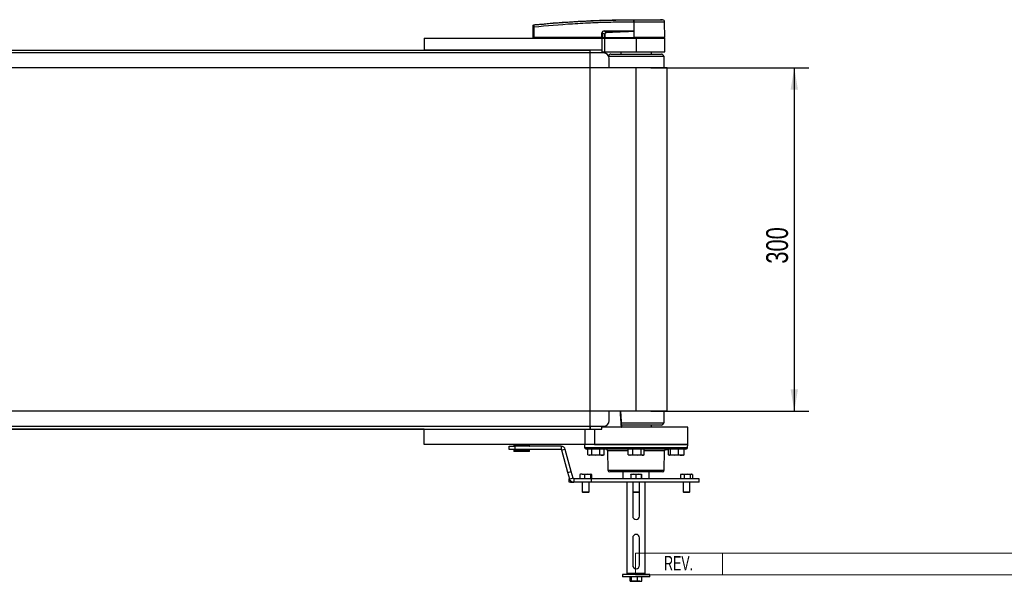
# Model space of a CAD drawing. Header units: millimetres. Extents: x 0 to 420, y 0 to 297.
# Tile 2 of 7: x 130 to 266, y 65 to 143. Entities that reach past the tile are written whole.
import ezdxf
from ezdxf.enums import TextEntityAlignment as Align

# ---------------------------------------------------------------- set-up
doc = ezdxf.new("R2010")
doc.units = ezdxf.units.MM
doc.layers.add('CARTIGLIO', color=140, linetype='Continuous')
doc.layers.add('QUOTE', color=174, linetype='Continuous')
doc.styles.add('SLDTEXTSTYLE0', font='TXT', dxfattribs={"width": 0.6382978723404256})
doc.styles.add('SLDTEXTSTYLE3', font='TXT', dxfattribs={"width": 0.75})
doc.dimstyles.new('SLDDIMSTYLE0', dxfattribs={"dimtxt": 3, "dimasz": 3, "dimexe": 0, "dimexo": 0.0625, "dimgap": 0.75, "dimtad": 1, "dimlfac": 6.343573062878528, "dimrnd": 1e-09, "dimzin": 12, "dimdsep": 46, "dimtxsty": 'SLDTEXTSTYLE3', "dimsah": 1, "dimcen": 0.09, "dimadec": 0, "dimazin": 3, "dimtfac": 1, "dimtdec": 3, "dimtofl": 0, "dimtmove": 0, "dimatfit": 3, "dimfxl": 0, "dimfrac": 2, "dimtolj": 1, "dimtzin": 12, "dimarcsym": 0})

# ---------------------------------------------------------------- blocks, each defined once
blk = doc.blocks.new('SW_NOTE_0_27')
at = {"layer": 'CARTIGLIO', "color": 0, "insert": (2.340425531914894, 2.578135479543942), "char_height": 2, "attachment_point": 2, "style": 'SLDTEXTSTYLE0'}
blk.add_mtext('REV.', dxfattribs=at)
blk = doc.blocks.new('Cartiglio ALUSIC')
at = {"color": 161, "linetype": 'Continuous', "lineweight": 18}
for p, q in [((113.971100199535, 150.9990413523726), (113.971100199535, 153.9990413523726)), ((113.971100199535, 153.9990413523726), (313.621100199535, 153.9990413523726)), ((125.971100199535, 153.9990413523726), (125.971100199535, 150.9990413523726)), ((113.971100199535, 150.9990413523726), (313.621100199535, 150.9990413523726))]:
    blk.add_line(p, q, dxfattribs=at)
at = {"layer": 'CARTIGLIO', "color": 140}
blk.add_blockref('SW_NOTE_0_27', (117.5683224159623, 151.0374199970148), dxfattribs=at)
at = {"layer": 'CARTIGLIO', "color": 140, "style": 'SLDTEXTSTYLE0', "width": 0.6382978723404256}
for tag, height, p in [('AUTOATTR1', 3.5, (223.449403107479, 133.7003798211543)), ('AUTOATTR2', 3.5, (221.9290871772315, 127.4217635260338)), ('AUTOATTR11', 3.5, (222.8622803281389, 121.4105734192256)), ('AUTOATTR8', 4, (219.2444208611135, 110.0025032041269)), ('AUTOATTR9', 4, (218.1221976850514, 100.4234402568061)), ('AUTOATTR0', 4, (249.0325362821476, 100.3118048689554))]:
    blk.add_attdef(tag, text='', height=height, dxfattribs=at).set_placement(p, align=Align.TOP_CENTER)
at = {"layer": 'CARTIGLIO', "color": 140}
for tag in ['AUTOATTR13', 'AUTOATTR12', 'AUTOATTR10', 'AUTOATTR7', 'AUTOATTR6', 'AUTOATTR5', 'AUTOATTR4', 'AUTOATTR3']:
    blk.add_attdef(tag, (0, 0), '', height=4, dxfattribs=at)
blk = doc.blocks.new('_D_1')
at = {"layer": 'QUOTE'}
for p, q in [((217.2730354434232, 135.9926631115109), (239.0397011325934, 135.9926631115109)), ((237.0397011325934, 135.9926631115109), (237.0397011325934, 88.70070367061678)), ((217.2730354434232, 88.70070367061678), (239.0397011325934, 88.70070367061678))]:
    blk.add_line(p, q, dxfattribs=at)
for points in [[(237.0397011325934, 135.9926631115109), (236.5397011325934, 132.9926631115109), (237.5397011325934, 132.9926631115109)], [(237.0397011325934, 88.70070367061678), (237.5397011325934, 91.70070367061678), (236.5397011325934, 91.70070367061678)]]:
    blk.add_solid(points, dxfattribs=at)
at = {"layer": 'QUOTE', "insert": (233.1724977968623, 109.0216834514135), "char_height": 3, "attachment_point": 1, "rotation": 90.00000000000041, "style": 'SLDTEXTSTYLE3'}
blk.add_mtext('300', dxfattribs=at)

msp = doc.modelspace()

# ---------------------------------------------------------------- linework, layer by layer
at = {"color": 7, "linetype": 'Continuous', "lineweight": 25}
for p, q in [((214.9437588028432, 142.6135374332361), (214.9439698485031, 142.6135374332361)), ((218.913030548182, 142.5918509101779), (218.6388313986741, 142.6135374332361)), ((201.0861354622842, 140.1701195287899), (201.0984537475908, 141.5816552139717)), ((201.2139652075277, 141.5816552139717), (201.2016469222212, 140.1701195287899)), ((201.2136032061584, 141.9156545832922), (201.2135006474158, 141.9156440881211)), ((210.8987724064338, 141.0236936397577), (211.1759144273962, 140.8796206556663)), ((214.5981752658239, 141.0236936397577), (210.8987724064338, 141.0236936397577)), ((210.9007891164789, 141.0644417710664), (214.600191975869, 141.0644417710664)), ((214.9435151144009, 142.2811923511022), (214.9179400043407, 142.2811886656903)), ((214.9335824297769, 141.0454757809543), (214.9336587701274, 141.0367280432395)), ((214.9336587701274, 141.0367280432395), (214.9412215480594, 140.1701195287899)), ((214.9435151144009, 142.2811923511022), (214.9419671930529, 140.1701195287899)), ((219.2133442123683, 140.1701195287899), (219.194922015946, 142.2810941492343)), ((186.1096604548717, 140.0912995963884), (186.1096604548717, 138.4360810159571)), ((186.1096604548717, 140.0912995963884), (210.5438394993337, 140.0912995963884)), ((201.0861354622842, 140.1701195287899), (201.2016469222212, 140.1701195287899)), ((201.1628917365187, 140.1701195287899), (201.1642675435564, 140.0912995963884)), ((210.5522230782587, 140.1701195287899), (201.2016469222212, 140.1701195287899)), ((201.2074660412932, 140.1701195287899), (201.2075815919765, 140.0912995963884)), ((210.5438394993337, 140.0912995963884), (210.5438394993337, 138.4360810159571)), ((210.5438394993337, 140.0912995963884), (210.9379391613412, 140.0912995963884)), ((210.5522230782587, 140.1701195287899), (210.5547136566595, 140.8064728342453)), ((210.5816889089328, 140.1701195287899), (210.5522230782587, 140.1701195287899)), ((210.5584215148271, 140.1701195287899), (210.5585371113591, 140.0912995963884)), ((210.5841794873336, 140.8064728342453), (210.5816889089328, 140.1701195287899)), ((210.5816889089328, 140.1701195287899), (210.933143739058, 140.1701195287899)), ((210.9167321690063, 140.6335944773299), (210.5841794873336, 140.8064728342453)), ((210.6361416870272, 140.1701195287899), (210.6371145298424, 140.0912995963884)), ((210.9379391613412, 140.0912995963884), (210.9379391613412, 138.1996212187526)), ((210.9379391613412, 140.0912995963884), (215.2730354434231, 140.0912995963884)), ((210.9452100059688, 140.1701195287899), (214.9412215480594, 140.1701195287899)), ((210.9699352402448, 140.1701195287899), (210.9705051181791, 140.0912995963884)), ((214.9419671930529, 140.1701195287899), (214.9412215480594, 140.1701195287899)), ((219.2133442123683, 140.1701195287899), (214.9419671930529, 140.1701195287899)), ((214.9451848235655, 140.1701195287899), (214.9452433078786, 140.0912995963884)), ((215.2730354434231, 140.0912995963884), (215.2730354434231, 138.1996212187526)), ((215.2730354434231, 140.0912995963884), (219.2140320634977, 140.0912995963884)), ((219.1352121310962, 140.0912995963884), (219.1365879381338, 140.1701195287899)), ((219.2140320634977, 138.1996212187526), (219.2140320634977, 140.0912995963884)), ((79.41259686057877, 138.4360810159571), (186.1096604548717, 138.4360810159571)), ((210.5438394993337, 138.4360810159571), (186.1096604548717, 138.4360810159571)), ((208.967440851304, 138.0419813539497), (208.967440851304, 138.4360810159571)), ((210.5438394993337, 138.4360810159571), (210.5438394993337, 138.1996212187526)), ((210.7802992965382, 138.0419813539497), (60.23422840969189, 138.0419813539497)), ((210.5438394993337, 138.1996212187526), (210.9379391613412, 138.1996212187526)), ((210.9379391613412, 138.1996212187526), (215.2730354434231, 138.1996212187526)), ((211.5026959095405, 137.5690617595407), (219.1352121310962, 137.5690617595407)), ((211.5684986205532, 135.9926631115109), (211.5684986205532, 137.2537820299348)), ((211.8049584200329, 137.8843414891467), (218.7411124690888, 137.8843414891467)), ((213.144897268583, 138.1996212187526), (213.144897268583, 137.8843414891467)), ((215.2730354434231, 138.1996212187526), (219.2140320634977, 138.1996212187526)), ((217.4011736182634, 137.8843414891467), (217.4011736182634, 138.1996212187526)), ((219.1450646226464, 135.9926631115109), (219.1352121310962, 137.5690617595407)), ((215.2730354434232, 135.9926631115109), (57.63317064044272, 135.9926631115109)), ((215.2730354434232, 88.70070367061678), (215.2730354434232, 135.9926631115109)), ((219.5293117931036, 135.9926631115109), (215.2730354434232, 135.9926631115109)), ((219.5293117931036, 88.70070367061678), (219.5293117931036, 135.9926631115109)), ((215.2730354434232, 88.70070367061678), (57.63317064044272, 88.70070367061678)), ((211.5684986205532, 87.43958475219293), (211.5684986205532, 88.70070367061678)), ((213.3182066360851, 86.57787839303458), (213.1823243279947, 88.70716427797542)), ((219.5293117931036, 88.70070367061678), (215.2730354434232, 88.70070367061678)), ((219.1352121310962, 87.12430502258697), (219.1450646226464, 88.70070367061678)), ((213.2722122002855, 87.12430502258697), (219.1352121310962, 87.12430502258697)), ((218.7411124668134, 86.80902529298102), (213.2991452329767, 86.80902529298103)), ((217.4011736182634, 86.49374556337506), (217.4011736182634, 86.80902529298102)), ((60.23422840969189, 86.65138542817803), (210.7802992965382, 86.65138542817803)), ((186.1096604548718, 86.25728576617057), (79.41259686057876, 86.25728576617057)), ((186.1096604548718, 84.12914759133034), (186.1096604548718, 86.25728576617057)), ((186.1096604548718, 86.25728576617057), (208.2784603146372, 86.25728576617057)), ((208.2784603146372, 84.12914759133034), (208.2784603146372, 86.25728576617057)), ((208.2784603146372, 86.25728576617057), (209.5502012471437, 86.25728576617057)), ((208.967440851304, 86.65138542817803), (208.967440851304, 86.25728576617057)), ((210.4214150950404, 86.61985745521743), (208.967440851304, 86.61985745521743)), ((209.5502012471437, 86.25728576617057), (209.5502012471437, 84.12914759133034)), ((209.5502012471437, 86.25728576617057), (210.5438394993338, 86.25728576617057)), ((210.4182541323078, 86.63699703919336), (210.4187564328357, 86.65138542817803)), ((210.4970620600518, 86.57394109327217), (210.4984138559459, 86.65138542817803)), ((210.4980009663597, 86.56047393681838), (210.4986425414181, 86.55680150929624)), ((210.5438394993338, 86.25728576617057), (210.5438394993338, 86.49374556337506)), ((222.3668293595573, 86.49374556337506), (210.5438394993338, 86.49374556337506)), ((210.5772217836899, 86.65138542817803), (210.5758699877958, 86.57394109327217)), ((210.5758699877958, 86.57394109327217), (213.2364625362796, 86.57394109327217)), ((210.5758699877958, 86.57394109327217), (210.5758699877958, 86.49374556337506)), ((213.2364625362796, 86.57394109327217), (213.2364625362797, 86.49374556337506)), ((222.3668293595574, 84.12914759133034), (222.3668293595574, 86.49374556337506)), ((208.2784603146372, 84.12914759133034), (186.1096604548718, 84.12914759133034)), ((192.2782432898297, 84.12914759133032), (192.2782432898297, 84.12520659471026)), ((193.53769501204, 84.12520659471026), (193.53769501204, 84.12914759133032)), ((198.4317473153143, 84.09926966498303), (198.4230726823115, 83.9337478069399)), ((200.586350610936, 84.09926966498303), (198.4317473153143, 84.09926966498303)), ((200.5950252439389, 83.9337478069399), (200.586350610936, 84.09926966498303)), ((208.1792415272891, 84.12914759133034), (208.1861925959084, 83.73092113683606)), ((209.5502012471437, 84.12914759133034), (208.2784603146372, 84.12914759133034)), ((209.5502012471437, 84.12914759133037), (215.2730354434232, 84.12914759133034)), ((222.3668293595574, 84.12914759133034), (209.5502012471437, 84.12914759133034)), ((215.2730354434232, 84.12914759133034), (222.3668293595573, 84.12914759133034)), ((222.359878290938, 83.73092113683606), (222.3668293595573, 84.12914759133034)), ((197.7750104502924, 83.41976819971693), (197.7750104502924, 83.89268779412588)), ((197.7750104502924, 83.89268779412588), (198.5632097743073, 83.89268779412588)), ((198.5632097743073, 83.41976819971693), (197.7750104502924, 83.41976819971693)), ((198.4230726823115, 83.9337478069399), (200.5950252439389, 83.9337478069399)), ((198.4230726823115, 83.3787081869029), (198.4317473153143, 83.21318632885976)), ((200.4275463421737, 83.3787081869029), (198.4230726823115, 83.3787081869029)), ((198.4317473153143, 83.21318632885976), (200.4202095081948, 83.21318632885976)), ((200.5635404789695, 83.90056978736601), (198.4545574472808, 83.90056978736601)), ((198.4545574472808, 83.41188620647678), (200.4009171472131, 83.41188620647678)), ((200.5548658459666, 83.18330840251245), (198.4632320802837, 83.18330840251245)), ((198.547445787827, 83.90056978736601), (198.547445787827, 83.89268779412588)), ((198.547445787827, 83.41976819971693), (198.547445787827, 83.41188620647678)), ((198.5632097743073, 83.89268779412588), (198.5632097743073, 83.41976819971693)), ((204.9533227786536, 83.89268779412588), (198.5632097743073, 83.89268779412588)), ((204.9533227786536, 83.41976819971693), (198.5632097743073, 83.41976819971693)), ((200.4009171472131, 83.41188620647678), (200.5635404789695, 83.41188620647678)), ((200.4202095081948, 83.21318632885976), (200.586350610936, 83.21318632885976)), ((200.5950252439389, 83.3787081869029), (200.4275463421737, 83.3787081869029)), ((200.4706521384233, 83.89268779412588), (200.4706521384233, 83.90056978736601)), ((200.4706521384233, 83.41188620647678), (200.4706521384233, 83.41976819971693)), ((200.586350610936, 83.21318632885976), (200.5950252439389, 83.3787081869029)), ((204.9533227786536, 83.89268779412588), (204.9533227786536, 83.41976819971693)), ((205.5222889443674, 83.45610469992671), (205.0654836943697, 83.33370410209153)), ((205.8861312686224, 80.27100565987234), (205.0654836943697, 83.33370410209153)), ((206.3429365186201, 80.39340625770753), (205.5222889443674, 83.45610469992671)), ((208.1861925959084, 83.73092113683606), (222.359878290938, 83.73092113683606)), ((215.2730354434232, 83.49858813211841), (208.4226163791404, 83.49858813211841)), ((208.6360441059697, 82.71246453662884), (208.6360441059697, 83.49858813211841)), ((208.6360441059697, 82.71246453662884), (208.9004838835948, 82.65784218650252)), ((208.6540109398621, 82.70571801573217), (208.7855486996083, 82.65784218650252)), ((208.9004838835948, 82.65784218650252), (209.1649236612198, 82.71246453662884)), ((209.1649236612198, 82.71246453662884), (209.1649236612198, 83.49858813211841)), ((209.1649236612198, 82.71246453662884), (209.7247216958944, 82.65784218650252)), ((209.7247216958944, 82.65784218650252), (210.284519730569, 82.71246453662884)), ((210.284519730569, 82.71246453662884), (210.284519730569, 83.49858813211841)), ((210.7257316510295, 82.65784218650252), (210.8572694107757, 82.7057180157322)), ((210.875236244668, 82.71246453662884), (210.8562418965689, 82.70854108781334)), ((210.875236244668, 82.71246453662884), (210.875236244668, 83.49858813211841)), ((211.3471006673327, 83.26625512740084), (211.3940221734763, 80.57812384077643)), ((214.1619411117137, 83.26625512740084), (211.3471006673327, 83.26625512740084)), ((214.1619411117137, 82.71246453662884), (214.1619411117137, 83.49858813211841)), ((214.1619411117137, 82.71246453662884), (214.5013172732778, 82.65784218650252)), ((214.2214621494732, 82.68749914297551), (214.3029439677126, 82.65784218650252)), ((214.5013172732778, 82.65784218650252), (214.8406934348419, 82.71246453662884)), ((214.8406934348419, 82.71246453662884), (214.8406934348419, 83.49858813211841)), ((214.8406934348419, 82.71246453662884), (215.3962406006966, 82.65784218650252)), ((222.123454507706, 83.49858813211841), (215.2730354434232, 83.49858813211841)), ((215.3962406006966, 82.65784218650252), (215.9517877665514, 82.71246453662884)), ((215.9517877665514, 82.71246453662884), (215.9517877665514, 83.49858813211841)), ((216.2431269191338, 82.65784218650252), (216.3246087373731, 82.68749914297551)), ((216.3841297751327, 82.71246453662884), (216.3841297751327, 83.49858813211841)), ((219.1989702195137, 83.26625512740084), (216.3841297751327, 83.26625512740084)), ((219.1520487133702, 80.57812384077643), (219.1989702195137, 83.26625512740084)), ((219.7058980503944, 82.71246453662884), (219.7058980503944, 83.49858813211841)), ((219.7058980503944, 82.71246453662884), (219.8556648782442, 82.65784218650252)), ((219.7795296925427, 82.67269564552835), (219.8203392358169, 82.65784218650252)), ((219.8556648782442, 82.65784218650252), (220.005431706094, 82.71246453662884)), ((220.005431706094, 82.71246453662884), (220.005431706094, 83.49858813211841)), ((220.005431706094, 82.71246453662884), (220.5476980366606, 82.65784218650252)), ((220.5476980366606, 82.65784218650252), (221.0899643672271, 82.71246453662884)), ((221.0899643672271, 82.71246453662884), (221.0899643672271, 83.49858813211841)), ((221.7605221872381, 82.65784218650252), (221.8013317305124, 82.67269564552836)), ((221.8749633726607, 82.71246453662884), (221.7971821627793, 82.68409648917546)), ((221.8749633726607, 82.71246453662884), (221.8749633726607, 83.49858813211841)), ((208.9004838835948, 82.65784218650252), (208.7855486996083, 82.65784218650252)), ((209.7247216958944, 82.65784218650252), (208.9004838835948, 82.65784218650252)), ((210.5798779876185, 82.65784218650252), (209.7247216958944, 82.65784218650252)), ((210.7257316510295, 82.65784218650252), (210.5798779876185, 82.65784218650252)), ((214.5013172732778, 82.65784218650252), (214.3029439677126, 82.65784218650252)), ((215.3962406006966, 82.65784218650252), (214.5013172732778, 82.65784218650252)), ((216.167958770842, 82.65784218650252), (215.3962406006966, 82.65784218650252)), ((216.2431269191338, 82.65784218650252), (216.167958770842, 82.65784218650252)), ((219.8556648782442, 82.65784218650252), (219.8203392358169, 82.65784218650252)), ((220.5476980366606, 82.65784218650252), (219.8556648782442, 82.65784218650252)), ((221.4824638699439, 82.65784218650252), (220.5476980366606, 82.65784218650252)), ((221.7605221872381, 82.65784218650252), (221.4824638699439, 82.65784218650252)), ((205.8861312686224, 80.27100565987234), (206.3429365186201, 80.39340625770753)), ((206.1292658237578, 79.36361514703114), (205.8861312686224, 80.27100565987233)), ((206.5860710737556, 79.48601574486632), (206.3429365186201, 80.39340625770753)), ((207.8596933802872, 80.03051110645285), (207.5425984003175, 79.98954434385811)), ((207.5425984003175, 79.98954434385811), (207.5425984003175, 79.39995164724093)), ((207.6093127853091, 80.03051110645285), (207.5957317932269, 80.02556802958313)), ((207.8596933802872, 80.03051110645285), (207.6106585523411, 80.03051110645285)), ((208.1767883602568, 79.98954434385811), (207.8596933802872, 80.03051110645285)), ((207.8596933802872, 80.03051110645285), (208.5739298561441, 80.03051110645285)), ((208.5739298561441, 80.03051110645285), (208.1767883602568, 79.98954434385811)), ((208.1767883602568, 79.98954434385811), (208.1767883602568, 79.39995164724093)), ((208.9710713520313, 79.98954434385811), (208.5739298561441, 80.03051110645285)), ((208.5739298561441, 80.03051110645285), (209.051117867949, 80.03051110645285)), ((208.8140694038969, 80.03051110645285), (209.1311643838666, 79.98954434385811)), ((208.9710713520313, 79.98954434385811), (208.9710713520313, 79.39995164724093)), ((209.0780309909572, 80.02556802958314), (209.064449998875, 80.03051110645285)), ((209.1311643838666, 79.98954434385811), (209.1311643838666, 79.39995164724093)), ((211.3940221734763, 80.57812384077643), (219.1520487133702, 80.57812384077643)), ((215.2730354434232, 80.34579083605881), (211.6304459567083, 80.34579083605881)), ((213.4601769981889, 80.34579083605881), (213.4601769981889, 79.3999516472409)), ((214.8889646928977, 80.03051110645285), (214.5321987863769, 79.9895443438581)), ((214.5321987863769, 79.9895443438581), (214.5321987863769, 79.39995164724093)), ((214.5454668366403, 80.03051110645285), (214.5450822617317, 80.03037113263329)), ((214.5458512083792, 80.03051110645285), (214.8889646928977, 80.03051110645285)), ((215.2457305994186, 79.9895443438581), (214.8889646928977, 80.03051110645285)), ((214.8889646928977, 80.03051110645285), (215.6161489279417, 80.03051110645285)), ((215.6161489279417, 80.03051110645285), (215.2457305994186, 79.9895443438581)), ((215.2457305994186, 79.9895443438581), (215.2457305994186, 79.39995164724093)), ((218.9156249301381, 80.34579083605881), (215.2730354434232, 80.34579083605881)), ((215.9865672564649, 79.9895443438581), (215.6161489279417, 80.03051110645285)), ((215.6161489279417, 80.03051110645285), (216.0002196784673, 80.03051110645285)), ((215.9865672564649, 79.9895443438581), (215.9865672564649, 79.39995164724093)), ((216.0009886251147, 80.0303711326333), (216.0006040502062, 80.03051110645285)), ((216.0138721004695, 79.9895443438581), (216.0138721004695, 79.39995164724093)), ((217.0858938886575, 79.3999516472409), (217.0858938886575, 80.34579083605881)), ((221.6232028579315, 80.03051110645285), (221.3742211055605, 79.9895443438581)), ((221.3742211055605, 79.9895443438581), (221.3742211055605, 79.39995164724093)), ((221.4816208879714, 80.03051110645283), (221.4149162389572, 80.0062325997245)), ((221.4816208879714, 80.03051110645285), (221.6232028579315, 80.03051110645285)), ((221.8721846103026, 79.9895443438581), (221.6232028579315, 80.03051110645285)), ((221.6232028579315, 80.03051110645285), (222.2896688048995, 80.03051110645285)), ((222.2896688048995, 80.03051110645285), (221.8721846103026, 79.9895443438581)), ((221.8721846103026, 79.9895443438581), (221.8721846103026, 79.39995164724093)), ((222.7071529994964, 79.9895443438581), (222.2896688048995, 80.03051110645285)), ((222.2896688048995, 80.03051110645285), (222.8756554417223, 80.03051110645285)), ((222.7071529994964, 79.9895443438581), (222.7071529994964, 79.39995164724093)), ((222.8756554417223, 80.03051110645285), (222.9367581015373, 80.03051110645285)), ((223.0034627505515, 80.0062325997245), (222.9367581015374, 80.03051110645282)), ((223.0441578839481, 79.9895443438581), (223.0441578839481, 79.39995164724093)), ((206.0676725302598, 78.92703205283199), (206.0676725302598, 79.39995164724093)), ((206.0676725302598, 79.39995164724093), (206.1195294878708, 79.39995164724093)), ((206.2253123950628, 78.92703205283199), (206.0676725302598, 78.92703205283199)), ((206.5860710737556, 79.48601574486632), (206.1292658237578, 79.36361514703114)), ((206.2253123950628, 79.17083046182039), (206.2253123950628, 78.92703205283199)), ((206.2253123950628, 78.92703205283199), (206.6982319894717, 78.92703205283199)), ((206.6982319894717, 79.39995164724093), (206.5860710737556, 79.48601574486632)), ((206.6982319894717, 79.39995164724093), (206.6982319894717, 78.92703205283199)), ((209.1422834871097, 79.39995164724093), (206.6982319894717, 79.39995164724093)), ((209.1422834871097, 78.92703205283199), (206.6982319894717, 78.92703205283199)), ((207.8639617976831, 78.92703205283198), (207.8639617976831, 77.60285718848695)), ((208.809800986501, 77.60285718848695), (208.809800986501, 78.92703205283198)), ((209.1422834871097, 78.92703205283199), (209.1422834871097, 79.39995164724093)), ((223.9432280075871, 79.39995164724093), (209.1422834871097, 79.39995164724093)), ((223.9432280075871, 78.92703205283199), (209.1422834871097, 78.92703205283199)), ((214.0119165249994, 78.92703205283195), (214.0119165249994, 66.39466280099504)), ((214.8001158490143, 78.92703205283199), (214.8001158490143, 77.60285718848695)), ((215.7459550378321, 77.60285718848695), (215.7459550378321, 78.92703205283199)), ((216.534154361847, 66.39466280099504), (216.534154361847, 78.92703205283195)), ((221.7362699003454, 78.92703205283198), (221.7362699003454, 77.60285718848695)), ((222.6821090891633, 77.60285718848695), (222.6821090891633, 78.92703205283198)), ((223.9432280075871, 78.92703205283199), (223.9432280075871, 79.39995164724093)), ((207.8639617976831, 77.60285718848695), (207.9585457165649, 77.50827326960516)), ((207.8639617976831, 77.60285718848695), (208.809800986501, 77.60285718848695)), ((208.7152170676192, 77.50827326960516), (207.9585457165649, 77.50827326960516)), ((208.7152170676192, 77.50827326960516), (208.809800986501, 77.60285718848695)), ((214.8001158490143, 77.60285718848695), (214.894699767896, 77.50827326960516)), ((214.8001158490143, 77.60285718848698), (214.8001158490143, 74.27665604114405)), ((214.8001158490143, 77.60285718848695), (215.7459550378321, 77.60285718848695)), ((215.6513711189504, 77.50827326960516), (214.894699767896, 77.50827326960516)), ((215.6513711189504, 77.50827326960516), (215.7459550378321, 77.60285718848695)), ((215.7459550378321, 74.27665604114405), (215.7459550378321, 77.60285718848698)), ((221.7362699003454, 77.60285718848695), (221.8308538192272, 77.50827326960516)), ((221.7362699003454, 77.60285718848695), (222.6821090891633, 77.60285718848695)), ((222.5875251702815, 77.50827326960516), (221.8308538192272, 77.50827326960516)), ((222.5875251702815, 77.50827326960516), (222.6821090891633, 77.60285718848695)), ((214.8001158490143, 71.28149860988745), (214.8001158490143, 67.49814185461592)), ((215.7459550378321, 67.49814185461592), (215.7459550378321, 71.28149860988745)), ((213.3813570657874, 66.23702293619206), (213.3813570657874, 65.9217432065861)), ((216.9535752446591, 66.23702293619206), (213.3813570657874, 66.23702293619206)), ((216.9535752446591, 65.9217432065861), (213.3813570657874, 65.9217432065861)), ((214.0119165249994, 66.39466280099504), (214.1695563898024, 66.23702293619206)), ((214.0119165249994, 66.39466280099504), (216.534154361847, 66.39466280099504)), ((214.4727705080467, 65.33215050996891), (214.4727705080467, 65.9217432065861)), ((214.4727705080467, 65.33215050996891), (214.562113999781, 65.29118374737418)), ((214.562113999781, 65.29118374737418), (214.6514574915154, 65.33215050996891)), ((215.0515899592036, 65.29118374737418), (214.562113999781, 65.29118374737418)), ((214.6514574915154, 65.33215050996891), (214.6514574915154, 65.9217432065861)), ((215.7625114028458, 65.29118374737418), (215.0515899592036, 65.29118374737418)), ((215.4517224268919, 65.33215050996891), (215.4517224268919, 65.9217432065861)), ((215.4517224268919, 65.33215050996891), (215.7625114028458, 65.29118374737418)), ((215.7625114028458, 65.29118374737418), (216.0733003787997, 65.33215050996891)), ((215.7625114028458, 65.29118374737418), (215.9997844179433, 65.29118374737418)), ((216.0733003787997, 65.33215050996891), (215.9839568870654, 65.29118374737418)), ((216.0733003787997, 65.33215050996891), (216.0733003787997, 65.9217432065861)), ((216.3765144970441, 66.23702293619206), (216.534154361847, 66.39466280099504)), ((217.1647138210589, 66.23702293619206), (216.9535752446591, 66.23702293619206)), ((217.1647138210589, 65.9217432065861), (216.9535752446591, 65.9217432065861)), ((217.1647138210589, 65.9217432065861), (217.1647138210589, 66.23702293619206))]:
    msp.add_line(p, q, dxfattribs=at)
at = {"color": 7, "linetype": 'Continuous'}
for p, q in [((66.46100306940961, 138.4360810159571), (208.967440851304, 138.4360810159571)), ((208.967440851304, 86.25728576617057), (208.967440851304, 138.4360810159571)), ((66.46100306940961, 86.25728576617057), (208.967440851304, 86.25728576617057))]:
    msp.add_line(p, q, dxfattribs=at)
at = {"color": 7, "linetype": 'Continuous', "lineweight": 25, "flags": 128}
msp.add_lwpolyline([(214.5981752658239, 141.0236936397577), (214.7860458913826, 141.03099572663), (214.9336587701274, 141.0367280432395)], dxfattribs=at)
at = {"color": 7, "linetype": 'Continuous', "lineweight": 25}
for centre, radius, start, end in [((216.102131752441, 142.3477894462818), 1.186063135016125, 168.1201678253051, 183.2190123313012), ((221.3368239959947, 141.8629105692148), 6.436771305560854, 173.303190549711, 173.496610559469), ((216.1278539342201, 142.3469939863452), 1.186165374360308, 168.0817425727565, 183.1800729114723), ((218.8796541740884, 142.2783426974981), 0.3152798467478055, 0.500011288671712, 83.92312765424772), ((201.1562094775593, 138.0916718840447), 3.490461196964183, 89.05189875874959, 90.9481012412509), ((201.2257972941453, 141.766447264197), 0.1257263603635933, 96.10419452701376, 179.3841406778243), ((210.574218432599, 141.0601804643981), 0.3265984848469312, 353.5856582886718, 0.7475901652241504), ((214.2736212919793, 141.0601804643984), 0.3265984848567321, 353.5856582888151, 0.7475901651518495), ((210.5694465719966, 144.8215520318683), 4.015106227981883, 269.7897600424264, 270.2102399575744), ((102.2957221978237, 135.6173566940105), 109.0072827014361, 2.731258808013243, 2.766996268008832), ((210.7802992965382, 137.2537820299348), 0.7881993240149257, 0, 90), ((211.8049584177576, 137.5690617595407), 0.3152797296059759, 90, 175.2599758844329), ((218.7411124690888, 137.5690617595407), 0.3152797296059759, 0, 90), ((210.7802992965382, 87.43958475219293), 0.7881993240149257, 270.0000000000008, 0), ((218.7411124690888, 87.12430502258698), 0.3152797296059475, 270.0000000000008, 0), ((210.4254756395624, 86.56524712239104), 0.07211241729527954, 6.924501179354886, 95.74736793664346), ((210.4214150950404, 86.54103752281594), 0.07881993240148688, 11.53695903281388, 90), ((210.5758699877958, 86.57256549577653), 0.07881993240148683, 178.999999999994, 270.0000000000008), ((210.5364660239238, 85.44464521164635), 1.129983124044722, 88.00161738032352, 91.99838261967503), ((213.2364625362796, 86.57256549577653), 0.07881993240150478, 270.0000000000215, 3.721687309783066), ((213.3230871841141, 85.58128103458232), 0.9964325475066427, 90.45834104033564, 94.98729173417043), ((198.4632320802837, 84.09761961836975), 0.03152797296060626, 90, 177.0000000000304), ((200.5548658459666, 84.09761961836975), 0.03152797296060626, 2.999999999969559, 90), ((198.4545574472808, 83.93209776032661), 0.03152797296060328, 177.000000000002, 270.0000000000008), ((198.4545574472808, 83.38035823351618), 0.03152797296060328, 90, 182.9999999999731), ((198.4632320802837, 83.21483637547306), 0.031527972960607, 182.9999999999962, 270.0000000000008), ((200.5548658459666, 83.21483637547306), 0.031527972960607, 270.0000000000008, 357.0000000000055), ((200.5635404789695, 83.93209776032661), 0.031527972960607, 270.0000000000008, 2.999999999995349), ((200.5635404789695, 83.38035823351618), 0.03152797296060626, 357.0000000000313, 90), ((204.9533227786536, 83.30365067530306), 0.5890371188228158, 14.99999999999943, 90), ((204.9533227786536, 83.30365067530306), 0.1161175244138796, 15.00000000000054, 90), ((208.4226163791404, 83.73504792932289), 0.2364597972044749, 180.9999999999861, 269.999999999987), ((211.1106768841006, 83.26212833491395), 0.2364597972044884, 0.9999999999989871, 90.00000000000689), ((219.4353940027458, 83.26212833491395), 0.2364597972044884, 90, 179.000000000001), ((222.123454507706, 83.73504792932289), 0.2364597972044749, 270.0000000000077, 359.0000000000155), ((211.6304459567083, 80.58225063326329), 0.2364597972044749, 180.9999999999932, 270.0000000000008), ((218.9156249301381, 80.58225063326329), 0.2364597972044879, 270.0000000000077, 359.0000000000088), ((215.2730354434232, 74.27665604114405), 0.4729195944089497, 180, 0), ((215.2730354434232, 71.28149860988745), 0.4729195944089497, 0, 180), ((215.2730354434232, 67.49814185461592), 0.4729195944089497, 180, 0)]:
    msp.add_arc(centre, radius, start, end, dxfattribs=at)
for centre, major_axis, ratio, start_param, end_param in [((211.1140760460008, 140.6457959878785), (0.53600677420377, -0.2636350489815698), 0.6067254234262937, 2.252005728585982, 3.428892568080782), ((211.1101026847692, 140.6462086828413), (0.5071068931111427, -0.2509997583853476), 0.5569608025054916, 2.253218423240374, 3.430105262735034), ((211.3065604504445, 140.54407961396), (0.3611917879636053, -0.1921705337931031), 0.7705822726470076, 2.301138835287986, 3.478025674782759), ((211.3065604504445, 140.5447674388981), (0.3152967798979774, -0.1666543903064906), 0.6630177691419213, 2.299050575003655, 3.475937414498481)]:
    msp.add_ellipse(centre, major_axis=major_axis, ratio=ratio, start_param=start_param, end_param=end_param, dxfattribs=at)
for points, knots in [([(201.2124279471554, 141.8914607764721), (202.9876091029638, 142.0534647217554), (205.6932000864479, 142.3003783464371), (209.3389401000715, 142.4819808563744), (212.1407361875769, 142.5782223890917), (214.0056567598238, 142.5781419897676), (214.9414691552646, 142.5919520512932), (214.941472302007, 142.5919520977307)], [0, 0, 0, 0, 0.3887669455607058, 0.5925278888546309, 0.7962893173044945, 0.9999993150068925, 1, 1, 1, 1]), ([(201.2136032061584, 141.9156545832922), (201.2665619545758, 141.9210319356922), (201.5933719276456, 141.9542157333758), (203.0272725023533, 142.0941690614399), (205.9734043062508, 142.3348386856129), (210.2239843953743, 142.5661302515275), (213.3698595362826, 142.597728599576), (214.9437588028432, 142.6135374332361)], [0, 0, 0, 0, 0.01170126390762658, 0.07220883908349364, 0.3141935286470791, 0.6568871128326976, 1, 1, 1, 1]), ([(214.941472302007, 142.5919520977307), (214.941475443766, 142.5919520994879), (214.9500714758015, 142.5919569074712), (214.9586665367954, 142.5919564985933), (214.9672584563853, 142.5919560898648)], [0, 0, 0, 0, 0.0003654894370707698, 1, 1, 1, 1]), ([(214.9439698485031, 142.6135374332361), (215.1780133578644, 142.6135374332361), (215.6468100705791, 142.6135374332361), (216.337353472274, 142.6135374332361), (216.9792562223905, 142.6135374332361), (217.5500356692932, 142.6135374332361), (218.0201520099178, 142.6135374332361), (218.3709046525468, 142.6135374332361), (218.5975615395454, 142.6135374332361), (218.6250853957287, 142.6135374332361), (218.6388313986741, 142.6135374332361)], [0, 0, 0, 0, 0.1248804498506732, 0.250139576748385, 0.3746493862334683, 0.4998124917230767, 0.6247642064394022, 0.7495577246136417, 0.8749237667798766, 1, 1, 1, 1]), ([(214.9672584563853, 142.5919560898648), (215.1525836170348, 142.5919237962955), (215.5232336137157, 142.5918592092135), (216.0945880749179, 142.5919176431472), (216.6633150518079, 142.5919124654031), (217.2120012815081, 142.5917708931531), (217.7044520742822, 142.5919162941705), (218.129172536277, 142.5919161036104), (218.4717055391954, 142.5918648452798), (218.7231842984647, 142.5920211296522), (218.8824693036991, 142.591821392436), (218.9028435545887, 142.5918410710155), (218.913030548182, 142.5918509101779)], [0, 0, 0, 0, 0.09230361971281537, 0.1846070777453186, 0.2865384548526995, 0.3884687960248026, 0.4903980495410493, 0.5923288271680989, 0.6942470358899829, 0.7961663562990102, 0.8980844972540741, 1, 1, 1, 1]), ([(201.0984537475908, 141.5816552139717), (201.0985193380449, 141.5891711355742), (201.0987682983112, 141.6176991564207), (201.0991913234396, 141.6661730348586), (201.0996414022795, 141.717746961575), (201.0999703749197, 141.7554434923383), (201.1000422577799, 141.7636804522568), (201.1000781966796, 141.7677986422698)], [0, 0, 0, 0, 0.0821077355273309, 0.3116545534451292, 0.5407071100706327, 0.7703697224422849, 1, 1, 1, 1]), ([(201.1000781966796, 141.7677986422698), (201.1001574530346, 141.7768805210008), (201.1002650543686, 141.7892104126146), (201.1002794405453, 141.7908589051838), (201.100283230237, 141.7912931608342)], [0, 0, 0, 0, 0.7365740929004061, 1, 1, 1, 1]), ([(201.100283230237, 141.7912931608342), (201.1004622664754, 141.7956649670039), (201.101229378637, 141.814396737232), (201.1109411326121, 141.8466885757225), (201.1362587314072, 141.8816448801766), (201.1716134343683, 141.9071363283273), (201.1995382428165, 141.912808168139), (201.2135006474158, 141.9156440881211)], [0, 0, 0, 0, 0.07160669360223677, 0.3068114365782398, 0.537874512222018, 0.7689372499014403, 1, 1, 1, 1]), ([(201.2124279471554, 141.8914607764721), (201.2115298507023, 141.8845064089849), (201.2097327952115, 141.8705909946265), (201.2090346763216, 141.807784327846), (201.2099672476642, 141.7220610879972), (201.2119566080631, 141.6415263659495), (201.2135467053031, 141.5941296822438), (201.2139652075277, 141.5816552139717)], [0, 0, 0, 0, 0.2296881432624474, 0.4595968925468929, 0.6887793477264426, 0.9180889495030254, 1, 1, 1, 1]), ([(201.2135006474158, 141.9156440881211), (201.2134163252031, 141.9151912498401), (201.2130967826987, 141.9134752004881), (201.21271153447, 141.900794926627), (201.2124279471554, 141.8914607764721)], [0, 0, 0, 0, 0.2638841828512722, 1, 1, 1, 1]), ([(214.9179400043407, 142.2811886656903), (213.986248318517, 142.2753818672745), (212.1228639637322, 142.2637682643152), (209.328645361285, 142.1725496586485), (205.6887802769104, 141.9896332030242), (202.9871535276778, 141.7433203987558), (201.2139652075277, 141.5816552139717)], [0, 0, 0, 0, 0.2036202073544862, 0.4072406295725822, 0.6109477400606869, 1, 1, 1, 1]), ([(211.1759144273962, 140.8796206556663), (211.8146598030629, 140.9084827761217), (212.9553293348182, 140.9600246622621), (214.0961740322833, 141.0042384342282), (214.5981752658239, 141.0236936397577)], [0, 0, 0, 0, 0.5599740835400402, 1, 1, 1, 1]), ([(214.9336587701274, 141.0367280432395), (214.2330715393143, 140.9899492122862), (212.9820830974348, 140.9064196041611), (211.73004051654, 140.8406458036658), (211.179175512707, 140.8117071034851)], [0, 0, 0, 0, 0.5600269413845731, 1, 1, 1, 1]), ([(214.600191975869, 141.0644417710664), (214.6324066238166, 141.0641300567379), (214.7278286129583, 141.0632067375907), (214.8400553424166, 141.0635326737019), (214.9179011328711, 141.048503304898), (214.9335824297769, 141.0454757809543)], [0, 0, 0, 0, 0.2892673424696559, 0.8568296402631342, 1, 1, 1, 1]), ([(219.1949220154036, 142.2810940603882), (219.1844530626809, 142.2811320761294), (219.1632115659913, 142.281209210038), (218.9922322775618, 142.2812336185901), (218.7216719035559, 142.2810515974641), (218.3539931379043, 142.281152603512), (217.8956869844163, 142.2812146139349), (217.3672606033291, 142.2809796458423), (216.7743129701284, 142.2812378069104), (216.1635146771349, 142.2811365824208), (215.5450353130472, 142.2811085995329), (215.1455809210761, 142.2811642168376), (214.9435151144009, 142.2811923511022)], [0, 0, 0, 0, 0.1004650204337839, 0.2038434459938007, 0.3043094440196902, 0.4076889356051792, 0.5081552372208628, 0.6115349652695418, 0.7120023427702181, 0.8153832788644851, 0.9066107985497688, 0.9999999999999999, 0.9999999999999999, 0.9999999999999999, 0.9999999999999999]), ([(210.9167321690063, 140.6335944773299), (210.9259730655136, 140.6336249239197), (210.9424746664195, 140.63367929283), (210.9633007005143, 140.6336203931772), (210.972464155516, 140.6335944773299)], [0, 0, 0, 0, 0.5600000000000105, 0.9999999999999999, 0.9999999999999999, 0.9999999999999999, 0.9999999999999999]), ([(210.933143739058, 140.1701195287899), (210.928075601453, 140.2565668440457), (210.9190348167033, 140.4107756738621), (210.9174351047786, 140.5655739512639), (210.9167321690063, 140.6335944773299)], [0, 0, 0, 0, 0.5605860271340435, 1, 1, 1, 1]), ([(210.933143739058, 140.1701195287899), (210.9342256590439, 140.1701195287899), (210.9367600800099, 140.1701195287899), (210.9410613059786, 140.1701195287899), (210.9440896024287, 140.1701195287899), (210.9452100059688, 140.1701195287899)], [0, 0, 0, 0, 0.3193956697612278, 0.7481912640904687, 1, 1, 1, 1]), ([(210.972464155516, 140.6335944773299), (210.9700414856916, 140.5470099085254), (210.9657105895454, 140.3922266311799), (210.9514800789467, 140.2380506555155), (210.9452100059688, 140.1701195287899)], [0, 0, 0, 0, 0.5593922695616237, 1, 1, 1, 1]), ([(213.2364625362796, 86.57394109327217), (213.2081309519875, 87.0132695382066), (213.1624186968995, 87.72211425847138), (213.1193567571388, 88.43112447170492), (213.1029837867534, 88.70070367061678)], [0, 0, 0, 0, 0.619780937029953, 1, 1, 1, 1]), ([(210.4214150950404, 86.61985745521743), (210.4209081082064, 86.62063382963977), (210.4198942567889, 86.62218639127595), (210.4188007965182, 86.63206055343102), (210.4182541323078, 86.63699703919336)], [0, 0, 0, 0, 0.5000602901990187, 0.9999999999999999, 0.9999999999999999, 0.9999999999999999, 0.9999999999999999]), ([(210.284519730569, 82.71246453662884), (210.304626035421, 82.70573647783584), (210.4021415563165, 82.67310541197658), (210.5012245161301, 82.66459660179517), (210.5798779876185, 82.65784218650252)], [0, 0, 0, 0, 0.2061856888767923, 1, 1, 1, 1]), ([(210.5798779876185, 82.65784218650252), (210.6736694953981, 82.66732701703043), (210.7727074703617, 82.67734240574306), (210.8700781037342, 82.71069757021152), (210.875236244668, 82.71246453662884)], [0, 0, 0, 0, 0.9470257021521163, 1, 1, 1, 1]), ([(214.2237001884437, 82.68968407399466), (214.2178370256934, 82.69070736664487), (214.1970619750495, 82.69433321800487), (214.1766164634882, 82.7048883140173), (214.1619411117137, 82.71246453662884)], [0, 0, 0, 0, 0.2822213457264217, 1, 1, 1, 1]), ([(215.9517877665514, 82.71246453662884), (215.9665034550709, 82.70573647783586), (216.0378745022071, 82.67310541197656), (216.110392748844, 82.66459660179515), (216.167958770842, 82.65784218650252)], [0, 0, 0, 0, 0.206185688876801, 1, 1, 1, 1]), ([(216.167958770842, 82.65784218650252), (216.2366042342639, 82.66732701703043), (216.3090895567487, 82.67734240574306), (216.3803545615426, 82.71069757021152), (216.3841297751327, 82.71246453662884)], [0, 0, 0, 0, 0.9470257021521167, 1, 1, 1, 1]), ([(219.2636383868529, 83.41976819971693), (219.3039249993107, 83.41976819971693), (219.4012284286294, 83.41976819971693), (219.5521731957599, 83.41976819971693), (219.6673555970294, 83.41976819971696), (219.702175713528, 83.41976819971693), (219.7058980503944, 83.41976819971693)], [0, 0, 0, 0, 0.2493687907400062, 0.602295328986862, 0.9574846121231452, 1, 1, 1, 1]), ([(221.0899643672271, 82.71246453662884), (221.1166834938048, 82.70573647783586), (221.2462711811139, 82.67310541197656), (221.3779418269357, 82.66459660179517), (221.4824638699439, 82.65784218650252)], [0, 0, 0, 0, 0.2061856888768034, 1, 1, 1, 1]), ([(221.4824638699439, 82.65784218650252), (221.6071027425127, 82.66732701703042), (221.7387136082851, 82.67734240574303), (221.8681087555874, 82.71069757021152), (221.8749633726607, 82.71246453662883)], [0, 0, 0, 0, 0.9470257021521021, 1, 1, 1, 1]), ([(207.5425984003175, 79.98954434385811), (207.5439963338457, 79.9908695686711), (207.570385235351, 80.0158859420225), (207.5972260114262, 80.02339748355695), (207.6226449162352, 80.03051110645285)], [0, 0, 0, 0, 0.05297429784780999, 1, 1, 1, 1]), ([(209.051117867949, 80.03051110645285), (209.0256989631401, 80.02339748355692), (208.998858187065, 80.01588594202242), (208.9724692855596, 79.9908695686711), (208.9710713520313, 79.98954434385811)], [0, 0, 0, 0, 0.9470257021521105, 1, 1, 1, 1]), ([(209.1311643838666, 79.98954434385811), (209.1257152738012, 79.99459038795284), (209.0992871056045, 80.01906368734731), (209.0724341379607, 80.02544529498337), (209.051117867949, 80.03051110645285)], [0, 0, 0, 0, 0.2061856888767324, 1, 1, 1, 1]), ([(214.5321987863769, 79.9895443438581), (214.5324372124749, 79.9908695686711), (214.5369380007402, 80.01588594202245), (214.5415158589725, 80.02339748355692), (214.5458512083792, 80.03051110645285)], [0, 0, 0, 0, 0.05297429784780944, 1, 1, 1, 1]), ([(216.0002196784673, 80.03051110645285), (215.9958843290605, 80.02339748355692), (215.9913064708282, 80.01588594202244), (215.986805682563, 79.9908695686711), (215.9865672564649, 79.9895443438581)], [0, 0, 0, 0, 0.9470257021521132, 1, 1, 1, 1]), ([(216.0138721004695, 79.9895443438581), (216.0129427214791, 79.99459038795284), (216.0084352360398, 80.01906368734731), (216.0038552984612, 80.02544529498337), (216.0002196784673, 80.03051110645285)], [0, 0, 0, 0, 0.206185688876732, 1, 1, 1, 1]), ([(221.3742211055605, 79.9895443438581), (221.3771612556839, 79.99091702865), (221.3913981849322, 79.99756390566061), (221.4058791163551, 79.99972053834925), (221.4173695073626, 80.0014317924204)], [0, 0, 0, 0, 0.2065157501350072, 1, 1, 1, 1]), ([(222.8756554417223, 80.03051110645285), (222.8221472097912, 80.02339748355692), (222.765645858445, 80.01588594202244), (222.7100957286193, 79.9908695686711), (222.7071529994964, 79.9895443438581)], [0, 0, 0, 0, 0.9470257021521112, 1, 1, 1, 1]), ([(223.0441578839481, 79.9895443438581), (223.0326871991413, 79.99459038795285), (222.9770544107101, 80.01906368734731), (222.9205273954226, 80.02544529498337), (222.8756554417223, 80.03051110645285)], [0, 0, 0, 0, 0.20618568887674, 1, 1, 1, 1]), ([(214.6514574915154, 65.33215050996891), (214.6584454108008, 65.33082528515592), (214.7903569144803, 65.30580891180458), (214.9245272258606, 65.29829737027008), (215.0515899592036, 65.29118374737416)], [0, 0, 0, 0, 0.0529742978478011, 1, 1, 1, 1]), ([(215.0515899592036, 65.29118374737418), (215.1581446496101, 65.29624955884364), (215.2923759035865, 65.30263116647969), (215.4244836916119, 65.32710446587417), (215.4517224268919, 65.33215050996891)], [0, 0, 0, 0, 0.7938143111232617, 1, 1, 1, 1])]:
    msp.add_open_spline(points, degree=3, knots=knots, dxfattribs=at)
msp.add_open_spline([(206.6982319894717, 78.92703205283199), (206.6339211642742, 78.93314038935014), (206.5052995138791, 78.94535706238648), (206.3339232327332, 79.04129275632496), (206.1969010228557, 79.1819995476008), (206.1518108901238, 79.3030766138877), (206.1292658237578, 79.36361514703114)], degree=3, dxfattribs=at)

# ---------------------------------------------------------------- block references
at = {"layer": 'CARTIGLIO'}
msp.add_blockref('Cartiglio ALUSIC', (101.206296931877, -84.82804008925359), dxfattribs=at)

# ---------------------------------------------------------------- dimensions: what is measured, and where the dimension line sits
at = {"layer": 'QUOTE'}
dim = msp.add_linear_dim(base=(234.6584511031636, 88.70070367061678), p1=(215.2730354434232, 135.9926631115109), p2=(215.2730354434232, 88.70070367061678), angle=90.0000000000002, dimstyle='SLDDIMSTYLE0', dxfattribs=at)
dim.commit()
dim.dimension.update_dxf_attribs({"geometry": '_D_1', "text_midpoint": (234.6584511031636, 112.3466833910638), "dimtype": 160})

doc.saveas('drawing.dxf')
